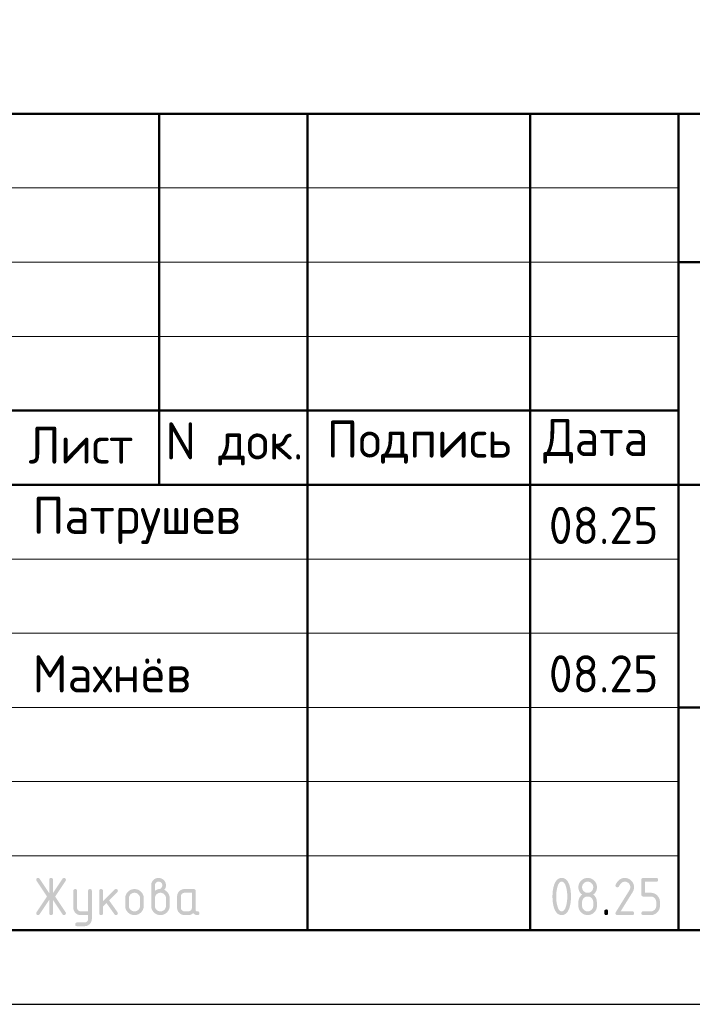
# Model space of a CAD drawing. Header units: millimetres. Extents: x 0 to 21000, y 0 to 29700.
# Tile 2 of 5: x 4060 to 8593, y 0 to 6634. Entities that reach past the tile are written whole.
import ezdxf

# ---------------------------------------------------------------- set-up
doc = ezdxf.new("R2010")
doc.units = ezdxf.units.MM
doc.layers.add('Standard', color=7, linetype='Continuous', lineweight=25)
doc.styles.add('ISOCPEUR', font='txt')

msp = doc.modelspace()

# ---------------------------------------------------------------- hatches: boundary and pattern name
at = {"layer": 'Standard', "linetype": 'Continuous', "lineweight": 25, "transparency": 33554687}
for points in [[(4258.5, 703.7), (4194, 606.8), (4193.1, 605.4), (4192, 604.4), (4190.9, 603.3), (4189.5, 602.7), (4188.2, 602), (4186.7, 601.6), (4185.1, 601.3), (4183.4, 601.3), (4181.8, 601.3), (4180.5, 601.5), (4179.1, 601.7), (4178, 602.1), (4176.8, 602.5), (4175.9, 603.1), (4174.9, 603.7), (4174.1, 604.5), (4173.4, 605.4), (4172.8, 606.4), (4172.2, 607.4), (4171.8, 608.6), (4171.4, 609.9), (4171.3, 611.3), (4171.1, 612.7), (4171.1, 614.3), (4171.1, 616), (4171.6, 617.6), (4172.1, 619.2), (4173.2, 620.8), (4243.4, 726.2), (4173.2, 831.6), (4172.1, 833.2), (4171.6, 834.9), (4171.1, 836.5), (4171.1, 838.2), (4171.1, 839.9), (4171.3, 841.3), (4171.5, 842.7), (4171.8, 843.9), (4172.2, 845.2), (4172.8, 846.2), (4173.4, 847.2), (4174.2, 848), (4175, 848.8), (4175.9, 849.4), (4176.9, 850.1), (4178.1, 850.5), (4179.3, 850.9), (4180.6, 851.1), (4182, 851.3), (4183.6, 851.3), (4185.2, 851.3), (4186.7, 850.9), (4188.2, 850.6), (4189.5, 849.9), (4190.8, 849.2), (4191.9, 848.1), (4193, 847), (4194, 845.6), (4258.5, 748.9), (4258.5, 838.8), (4258.5, 840.3), (4258.7, 841.7), (4258.9, 843.1), (4259.3, 844.3), (4259.7, 845.4), (4260.3, 846.4), (4260.9, 847.4), (4261.7, 848.2), (4262.5, 848.9), (4263.4, 849.5), (4264.4, 850.1), (4265.6, 850.5), (4266.8, 850.9), (4268.1, 851.1), (4269.5, 851.3), (4271.1, 851.3), (4272.6, 851.3), (4274, 851.1), (4275.4, 850.9), (4276.5, 850.5), (4277.7, 850.1), (4278.7, 849.5), (4279.7, 848.9), (4280.5, 848.2), (4281.2, 847.4), (4281.8, 846.4), (4282.4, 845.4), (4282.8, 844.3), (4283.2, 843.1), (4283.4, 841.7), (4283.6, 840.3), (4283.6, 838.8), (4283.6, 748.9), (4348.2, 845.6), (4349.1, 847), (4350.2, 848.1), (4351.4, 849.2), (4352.7, 849.9), (4354, 850.6), (4355.5, 850.9), (4357, 851.3), (4358.7, 851.3), (4360, 851.3), (4361.2, 851), (4362.4, 850.8), (4363.5, 850.3), (4364.6, 849.9), (4365.6, 849.2), (4366.6, 848.4), (4367.5, 847.5), (4368.4, 846.6), (4369, 845.5), (4369.7, 844.5), (4370.2, 843.4), (4370.6, 842.3), (4370.8, 841.1), (4371.1, 839.9), (4371.1, 838.6), (4371.1, 836.7), (4370.5, 835), (4370, 833.2), (4369, 831.6), (4298.7, 726.2), (4369, 620.8), (4370, 619.2), (4370.5, 617.5), (4371.1, 615.8), (4371.1, 614), (4371.1, 612.7), (4370.8, 611.5), (4370.6, 610.3), (4370.2, 609.2), (4369.7, 608.1), (4369.1, 607), (4368.4, 606), (4367.6, 605.1), (4366.7, 604.1), (4365.7, 603.4), (4364.7, 602.7), (4363.6, 602.2), (4362.6, 601.8), (4361.4, 601.5), (4360.2, 601.3), (4358.9, 601.3), (4357.1, 601.3), (4355.6, 601.6), (4354, 602), (4352.6, 602.7), (4351.3, 603.3), (4350.2, 604.4), (4349, 605.4), (4348.2, 606.8), (4283.6, 703.7), (4283.6, 613.8), (4283.6, 612.2), (4283.4, 610.8), (4283.2, 609.5), (4282.8, 608.3), (4282.4, 607.1), (4281.8, 606.2), (4281.2, 605.2), (4280.5, 604.4), (4279.7, 603.6), (4278.7, 603), (4277.7, 602.5), (4276.5, 602.1), (4275.4, 601.7), (4274, 601.5), (4272.6, 601.3), (4271.1, 601.3), (4269.5, 601.3), (4268.1, 601.5), (4266.8, 601.7), (4265.6, 602.1), (4264.4, 602.5), (4263.4, 603), (4262.5, 603.6), (4261.7, 604.4), (4260.9, 605.2), (4260.3, 606.2), (4259.7, 607.1), (4259.3, 608.3), (4258.9, 609.5), (4258.7, 610.8), (4258.5, 612.2), (4258.5, 613.8)], [(8137.2, 851.3), (8140.4, 851.3), (8143.5, 851), (8146.6, 850.7), (8149.7, 850.1), (8152.6, 849.6), (8155.5, 848.7), (8158.4, 847.9), (8161.2, 846.7), (8163.9, 845.6), (8166.6, 844.2), (8169.2, 842.7), (8171.8, 841), (8174.3, 839.3), (8176.7, 837.3), (8179.1, 835.3), (8181.4, 833), (8183.7, 830.7), (8185.7, 828.3), (8187.7, 825.9), (8189.4, 823.4), (8191.1, 820.9), (8192.5, 818.2), (8193.9, 815.6), (8195.1, 812.8), (8196.2, 810.1), (8197.1, 807.2), (8197.9, 804.3), (8198.5, 801.3), (8199.1, 798.3), (8199.4, 795.2), (8199.6, 792), (8199.6, 788.8), (8199.6, 784.4), (8198.9, 779.9), (8198.2, 775.4), (8196.8, 770.9), (8195.4, 766.4), (8193.2, 761.9), (8191.1, 757.4), (8188.3, 752.8), (8109.5, 626.3), (8187.1, 626.3), (8188.7, 626.3), (8190.1, 626.1), (8191.4, 625.9), (8192.6, 625.6), (8193.8, 625.2), (8194.8, 624.6), (8195.7, 624), (8196.5, 623.2), (8197.3, 622.4), (8197.9, 621.4), (8198.5, 620.5), (8198.9, 619.3), (8199.3, 618.1), (8199.5, 616.7), (8199.6, 615.4), (8199.6, 613.8), (8199.6, 612.2), (8199.5, 610.9), (8199.3, 609.5), (8198.9, 608.3), (8198.5, 607.2), (8197.9, 606.2), (8197.3, 605.2), (8196.5, 604.4), (8195.7, 603.6), (8194.8, 603), (8193.8, 602.5), (8192.6, 602.1), (8191.4, 601.7), (8190.1, 601.5), (8188.7, 601.3), (8187.1, 601.3), (8087.2, 601.3), (8085.6, 601.3), (8084.3, 601.5), (8082.9, 601.7), (8081.7, 602.1), (8080.5, 602.5), (8079.6, 603), (8078.6, 603.6), (8077.8, 604.4), (8077, 605.2), (8076.4, 606.2), (8075.8, 607.1), (8075.5, 608.3), (8075.1, 609.5), (8074.9, 610.9), (8074.7, 612.2), (8074.7, 613.8), (8074.7, 615.7), (8075.2, 617.5), (8075.7, 619.3), (8076.8, 621), (8168.4, 768.1), (8170, 770.6), (8171.1, 773.2), (8172.3, 775.7), (8173.1, 778.3), (8173.9, 780.9), (8174.3, 783.5), (8174.7, 786.1), (8174.7, 788.7), (8174.7, 792.6), (8174, 796.2), (8173.3, 799.8), (8171.9, 803.1), (8170.5, 806.4), (8168.5, 809.5), (8166.4, 812.5), (8163.7, 815.3), (8160.9, 818), (8157.9, 820.1), (8154.9, 822.1), (8151.6, 823.5), (8148.2, 824.9), (8144.6, 825.6), (8141, 826.2), (8137.2, 826.2), (8134.5, 826.2), (8131.9, 825.8), (8129.3, 825.3), (8126.8, 824.3), (8124.2, 823.3), (8121.7, 821.8), (8119.2, 820.3), (8116.8, 818.4), (8114.3, 816.4), (8111.9, 814), (8109.5, 811.5), (8107.2, 808.6), (8104.8, 805.6), (8102.5, 802.2), (8100.2, 798.7), (8098, 794.8), (8097.1, 793.3), (8096, 792.2), (8094.9, 791), (8093.6, 790.3), (8092.2, 789.5), (8090.6, 789.1), (8089, 788.8), (8087.2, 788.8), (8085.6, 788.8), (8084.3, 789), (8082.9, 789.1), (8081.7, 789.5), (8080.5, 789.9), (8079.6, 790.5), (8078.6, 791.1), (8077.8, 791.9), (8077, 792.7), (8076.4, 793.6), (8075.8, 794.6), (8075.5, 795.8), (8075.1, 797), (8074.9, 798.3), (8074.7, 799.7), (8074.7, 801.2), (8074.7, 802.7), (8075, 803.9), (8075.2, 805.2), (8075.8, 806.4), (8078.7, 812), (8081.9, 816.9), (8085, 821.8), (8088.4, 826), (8091.8, 830.2), (8095.4, 833.7), (8099, 837.2), (8102.8, 840.1), (8106.6, 842.9), (8110.7, 845), (8114.8, 847.1), (8119.1, 848.5), (8123.4, 849.9), (8127.9, 850.6), (8132.4, 851.3)], [(8249.6, 738.8), (8249.6, 838.8), (8249.6, 840.4), (8249.8, 841.7), (8250, 843.1), (8250.4, 844.3), (8250.8, 845.4), (8251.3, 846.4), (8251.9, 847.4), (8252.7, 848.2), (8253.5, 848.9), (8254.5, 849.5), (8255.4, 850.1), (8256.6, 850.5), (8257.8, 850.9), (8259.1, 851.1), (8260.5, 851.3), (8262.1, 851.3), (8349.3, 851.3), (8350.9, 851.3), (8352.2, 851.1), (8353.6, 850.9), (8354.8, 850.5), (8356, 850.1), (8356.9, 849.5), (8357.9, 848.9), (8358.7, 848.2), (8359.5, 847.4), (8360.1, 846.4), (8360.6, 845.4), (8361, 844.2), (8361.4, 843.1), (8361.6, 841.7), (8361.8, 840.3), (8361.8, 838.8), (8361.8, 837.2), (8361.6, 835.8), (8361.4, 834.5), (8361, 833.3), (8360.6, 832.1), (8360.1, 831.1), (8359.5, 830.2), (8358.7, 829.4), (8357.9, 828.6), (8356.9, 828), (8356, 827.4), (8354.8, 827), (8353.6, 826.6), (8352.2, 826.4), (8350.9, 826.2), (8349.3, 826.2), (8274.6, 826.2), (8274.6, 751.3), (8312, 751.3), (8315.3, 751.3), (8318.4, 751), (8321.5, 750.8), (8324.5, 750.2), (8327.5, 749.6), (8330.4, 748.7), (8333.2, 747.9), (8336, 746.7), (8338.8, 745.6), (8341.4, 744.2), (8344, 742.7), (8346.6, 741), (8349.1, 739.3), (8351.5, 737.3), (8353.9, 735.3), (8356.1, 733), (8358.4, 730.7), (8360.4, 728.2), (8362.4, 725.8), (8364.1, 723.3), (8365.8, 720.8), (8367.2, 718.1), (8368.7, 715.5), (8369.8, 712.7), (8370.9, 710), (8371.8, 707.1), (8372.7, 704.2), (8373.2, 701.2), (8373.8, 698.2), (8374.1, 695.1), (8374.4, 692), (8374.4, 688.8), (8374.4, 663.8), (8374.4, 660.6), (8374.1, 657.4), (8373.8, 654.3), (8373.2, 651.3), (8372.6, 648.3), (8371.8, 645.4), (8370.9, 642.5), (8369.8, 639.8), (8368.6, 637), (8367.2, 634.4), (8365.8, 631.7), (8364, 629.2), (8362.3, 626.7), (8360.3, 624.3), (8358.3, 621.9), (8356, 619.6), (8353.7, 617.3), (8351.3, 615.3), (8348.9, 613.3), (8346.4, 611.6), (8343.9, 609.9), (8341.2, 608.4), (8338.6, 607), (8335.8, 605.9), (8333.1, 604.7), (8330.2, 603.9), (8327.4, 603), (8324.4, 602.4), (8321.4, 601.9), (8318.3, 601.6), (8315.2, 601.3), (8312, 601.3), (8262.1, 601.3), (8260.5, 601.3), (8259.1, 601.5), (8257.8, 601.7), (8256.6, 602.1), (8255.4, 602.5), (8254.5, 603), (8253.5, 603.6), (8252.7, 604.4), (8251.9, 605.2), (8251.4, 606.2), (8250.8, 607.2), (8250.4, 608.3), (8250, 609.5), (8249.8, 610.9), (8249.6, 612.2), (8249.6, 613.8), (8249.6, 615.4), (8249.8, 616.7), (8250, 618.1), (8250.4, 619.3), (8250.8, 620.5), (8251.3, 621.4), (8251.9, 622.4), (8252.7, 623.2), (8253.5, 624), (8254.5, 624.6), (8255.4, 625.2), (8256.6, 625.6), (8257.8, 625.9), (8259.1, 626.1), (8260.5, 626.3), (8262.1, 626.3), (8311.9, 626.3), (8315.8, 626.3), (8319.5, 627), (8323.1, 627.7), (8326.4, 629.1), (8329.7, 630.4), (8332.7, 632.5), (8335.7, 634.5), (8338.5, 637.2), (8341.2, 639.9), (8343.2, 643), (8345.2, 646), (8346.6, 649.3), (8348, 652.6), (8348.6, 656.3), (8349.3, 659.9), (8349.3, 663.8), (8349.3, 688.8), (8349.3, 692.7), (8348.6, 696.3), (8348, 699.9), (8346.6, 703.2), (8345.2, 706.5), (8343.2, 709.5), (8341.1, 712.6), (8338.4, 715.3), (8335.6, 718), (8332.6, 720.1), (8329.6, 722.2), (8326.3, 723.5), (8323, 724.9), (8319.4, 725.6), (8315.8, 726.3), (8311.9, 726.3), (8262.1, 726.3), (8260.5, 726.3), (8259.1, 726.5), (8257.8, 726.7), (8256.6, 727.1), (8255.4, 727.5), (8254.5, 728), (8253.5, 728.6), (8252.7, 729.4), (8251.9, 730.2), (8251.3, 731.2), (8250.8, 732.1), (8250.4, 733.3), (8250, 734.5), (8249.8, 735.9), (8249.6, 737.2)], [(4520.8, 576), (4520.8, 601.3), (4471, 601.3), (4468.3, 601.3), (4465.8, 601.5), (4463.3, 601.7), (4460.9, 602.2), (4458.5, 602.6), (4456.2, 603.3), (4453.9, 604), (4451.6, 604.9), (4449.4, 605.8), (4447.3, 607), (4445.2, 608.1), (4443.2, 609.5), (4441.2, 610.8), (4439.3, 612.4), (4437.4, 614), (4435.6, 615.9), (4433.8, 617.7), (4432.2, 619.6), (4430.6, 621.5), (4429.2, 623.5), (4427.9, 625.6), (4426.8, 627.7), (4425.6, 629.8), (4424.7, 632), (4423.8, 634.2), (4423.1, 636.5), (4422.5, 638.8), (4422, 641.2), (4421.6, 643.6), (4421.3, 646.1), (4421.1, 648.6), (4421.1, 651.2), (4421.1, 763.7), (4421.1, 765.2), (4421.3, 766.6), (4421.5, 767.9), (4421.9, 769.1), (4422.3, 770.3), (4422.9, 771.3), (4423.5, 772.2), (4424.2, 773), (4425, 773.8), (4426, 774.4), (4427, 775), (4428.2, 775.4), (4429.3, 775.8), (4430.7, 775.9), (4432.1, 776.1), (4433.6, 776.1), (4435.2, 776.1), (4436.6, 775.9), (4437.9, 775.8), (4439.1, 775.4), (4440.3, 775), (4441.3, 774.4), (4442.2, 773.8), (4443, 773), (4443.8, 772.2), (4444.4, 771.3), (4445, 770.3), (4445.4, 769.1), (4445.8, 768), (4446, 766.6), (4446.1, 765.2), (4446.1, 763.7), (4446.1, 651.3), (4446.1, 648.8), (4446.6, 646.4), (4447.1, 644), (4448, 641.8), (4448.9, 639.6), (4450.3, 637.6), (4451.7, 635.6), (4453.5, 633.7), (4455.3, 631.9), (4457.4, 630.5), (4459.4, 629.1), (4461.6, 628.2), (4463.8, 627.3), (4466.1, 626.8), (4468.5, 626.3), (4471, 626.3), (4520.8, 626.3), (4520.8, 763.7), (4520.8, 765.2), (4521, 766.6), (4521.2, 768), (4521.6, 769.1), (4522, 770.3), (4522.6, 771.3), (4523.2, 772.2), (4524, 773), (4524.7, 773.8), (4525.7, 774.4), (4526.7, 775), (4527.9, 775.4), (4529, 775.8), (4530.4, 775.9), (4531.8, 776.1), (4533.3, 776.1), (4534.9, 776.1), (4536.3, 775.9), (4537.7, 775.8), (4538.8, 775.4), (4540, 775), (4541, 774.4), (4542, 773.8), (4542.7, 773), (4543.5, 772.2), (4544.1, 771.3), (4544.7, 770.3), (4545.1, 769.1), (4545.5, 768), (4545.7, 766.6), (4545.9, 765.2), (4545.9, 763.7), (4545.9, 576.3), (4545.9, 573.7), (4545.7, 571.2), (4545.4, 568.7), (4545, 566.3), (4544.5, 563.9), (4543.9, 561.6), (4543.2, 559.3), (4542.3, 557.1), (4541.4, 554.9), (4540.3, 552.8), (4539.2, 550.6), (4537.9, 548.6), (4536.5, 546.6), (4535, 544.7), (4533.4, 542.8), (4531.6, 540.9), (4529.8, 539.1), (4528, 537.5), (4526.1, 535.9), (4524.1, 534.6), (4522.1, 533.2), (4520, 532.1), (4517.9, 530.9), (4515.7, 530), (4513.5, 529.1), (4511.2, 528.4), (4509, 527.7), (4506.6, 527.3), (4504.2, 526.8), (4501.7, 526.6), (4499.2, 526.4), (4496.6, 526.4), (4446.1, 526.4), (4444.6, 526.4), (4443.2, 526.6), (4441.9, 526.8), (4440.7, 527.2), (4439.5, 527.6), (4438.5, 528.1), (4437.6, 528.7), (4436.8, 529.5), (4436, 530.3), (4435.4, 531.3), (4434.8, 532.3), (4434.4, 533.4), (4434.1, 534.6), (4433.9, 536), (4433.7, 537.3), (4433.7, 538.9), (4433.7, 540.1), (4433.9, 541.3), (4434.1, 542.5), (4434.6, 543.5), (4435.1, 544.6), (4435.8, 545.7), (4436.5, 546.7), (4437.4, 547.6), (4438.4, 548.6), (4439.4, 549.3), (4440.4, 550), (4441.5, 550.5), (4442.6, 550.9), (4443.8, 551.2), (4444.9, 551.4), (4446.1, 551.4), (4495.9, 551.4), (4498.6, 551.4), (4501, 551.9), (4503.4, 552.3), (4505.7, 553.2), (4507.9, 554), (4509.9, 555.4), (4511.9, 556.7), (4513.7, 558.4), (4515.5, 560.2), (4516.8, 562.1), (4518.1, 564.1), (4519, 566.3), (4519.9, 568.5), (4520.4, 570.9), (4520.8, 573.3)], [(4621, 694), (4699.6, 772.6), (4700.5, 773.4), (4701.5, 774.1), (4702.5, 774.8), (4703.6, 775.2), (4704.7, 775.7), (4705.9, 775.9), (4707.2, 776.1), (4708.5, 776.1), (4710, 776.1), (4711.4, 775.9), (4712.8, 775.8), (4714, 775.4), (4715.1, 775), (4716.1, 774.4), (4717.1, 773.8), (4717.9, 773), (4718.6, 772.2), (4719.2, 771.3), (4719.8, 770.3), (4720.2, 769.1), (4720.6, 767.9), (4720.8, 766.6), (4721, 765.2), (4721, 763.7), (4721, 762.4), (4720.7, 761.3), (4720.5, 760.1), (4720, 759), (4719.6, 757.9), (4718.9, 756.9), (4718.1, 755.9), (4717.2, 754.9), (4662.3, 700.1), (4718.5, 621), (4719.8, 619.3), (4720.4, 617.4), (4721, 615.6), (4721, 613.6), (4721, 612.1), (4720.8, 610.7), (4720.6, 609.4), (4720.2, 608.2), (4719.8, 607), (4719.2, 606.1), (4718.6, 605.1), (4717.9, 604.4), (4717.1, 603.6), (4716.1, 603), (4715.1, 602.4), (4714, 602.1), (4712.8, 601.7), (4711.4, 601.5), (4710, 601.3), (4708.5, 601.3), (4706.8, 601.3), (4705.4, 601.6), (4703.9, 601.9), (4702.6, 602.6), (4701.3, 603.3), (4700.1, 604.3), (4699, 605.3), (4698.1, 606.6), (4644.3, 682.1), (4621, 658.8), (4621, 613.8), (4621, 612.2), (4620.8, 610.9), (4620.6, 609.5), (4620.2, 608.3), (4619.8, 607.1), (4619.3, 606.2), (4618.7, 605.2), (4617.9, 604.4), (4617.1, 603.6), (4616.1, 603), (4615.1, 602.5), (4614, 602.1), (4612.8, 601.7), (4611.4, 601.5), (4610.1, 601.3), (4608.5, 601.3), (4606.9, 601.3), (4605.6, 601.5), (4604.2, 601.7), (4603, 602.1), (4601.8, 602.5), (4600.9, 603), (4599.9, 603.6), (4599.1, 604.4), (4598.3, 605.2), (4597.7, 606.2), (4597.1, 607.1), (4596.7, 608.3), (4596.4, 609.5), (4596.2, 610.8), (4596, 612.2), (4596, 613.8), (4596, 763.7), (4596, 765.2), (4596.2, 766.6), (4596.4, 767.9), (4596.7, 769.1), (4597.1, 770.3), (4597.7, 771.3), (4598.3, 772.2), (4599.1, 773), (4599.9, 773.8), (4600.9, 774.4), (4601.8, 775), (4603, 775.4), (4604.2, 775.8), (4605.6, 775.9), (4606.9, 776.1), (4608.5, 776.1), (4610.1, 776.1), (4611.4, 775.9), (4612.8, 775.8), (4614, 775.4), (4615.1, 775), (4616.1, 774.4), (4617.1, 773.8), (4617.9, 773), (4618.7, 772.2), (4619.3, 771.3), (4619.8, 770.3), (4620.2, 769.1), (4620.6, 767.9), (4620.8, 766.6), (4621, 765.2), (4621, 763.7)], [(7999.8, 626.3), (7999.8, 627.9), (8000, 629.3), (8000.2, 630.6), (8000.6, 631.8), (8001, 633), (8001.6, 634), (8002.2, 634.9), (8003, 635.7), (8003.7, 636.5), (8004.7, 637.1), (8005.7, 637.7), (8006.9, 638.1), (8008.1, 638.5), (8009.4, 638.7), (8010.8, 638.9), (8012.4, 638.9), (8013.9, 638.9), (8015.3, 638.7), (8016.7, 638.5), (8017.8, 638.1), (8019, 637.7), (8020, 637.1), (8021, 636.5), (8021.7, 635.7), (8022.5, 634.9), (8023.1, 634), (8023.7, 633), (8024.1, 631.8), (8024.5, 630.6), (8024.7, 629.3), (8024.9, 627.9), (8024.9, 626.3), (8024.9, 613.8), (8024.9, 612.2), (8024.7, 610.9), (8024.5, 609.5), (8024.1, 608.3), (8023.7, 607.2), (8023.1, 606.2), (8022.5, 605.2), (8021.7, 604.4), (8021, 603.6), (8020, 603), (8019, 602.5), (8017.8, 602.1), (8016.7, 601.7), (8015.3, 601.5), (8013.9, 601.3), (8012.4, 601.3), (8010.8, 601.3), (8009.4, 601.5), (8008.1, 601.7), (8006.9, 602.1), (8005.7, 602.5), (8004.7, 603), (8003.7, 603.6), (8003, 604.4), (8002.2, 605.2), (8001.6, 606.2), (8001, 607.2), (8000.6, 608.3), (8000.2, 609.5), (8000, 610.9), (7999.8, 612.2), (7999.8, 613.8)]]:
    msp.add_hatch(color=7, dxfattribs=at).paths.add_polyline_path(points, flags=16)
h = msp.add_hatch(color=7, dxfattribs=at)
h.paths.add_polyline_path([(4970.7, 763.7), (4974.7, 766.9), (4978.5, 769.2), (4982.3, 771.5), (4986, 773.1), (4989.6, 774.7), (4993.1, 775.5), (4996.6, 776.2), (4999.9, 776.2), (5001.8, 776.2), (5003.7, 776.8), (5005.6, 777.3), (5007.4, 778.4), (5009.2, 779.5), (5010.9, 781.1), (5012.6, 782.8), (5014.3, 784.9), (5015.9, 787), (5017.1, 789), (5018.3, 791), (5019.1, 793.1), (5019.9, 795.1), (5020.3, 797.1), (5020.7, 799.2), (5020.7, 801.2), (5020.7, 803.9), (5020.3, 806.3), (5019.8, 808.7), (5018.9, 811), (5018, 813.2), (5016.7, 815.2), (5015.3, 817.2), (5013.5, 819), (5011.7, 820.8), (5009.7, 822.2), (5007.7, 823.5), (5005.5, 824.4), (5003.3, 825.3), (5000.8, 825.8), (4998.4, 826.2), (4995.7, 826.2), (4993.1, 826.2), (4990.7, 825.8), (4988.3, 825.3), (4986.1, 824.4), (4983.9, 823.5), (4981.9, 822.1), (4979.8, 820.7), (4978, 818.9), (4976.2, 817.1), (4974.8, 815.1), (4973.5, 813.1), (4972.6, 810.9), (4971.6, 808.6), (4971.2, 806.2), (4970.7, 803.8), (4970.7, 801.2)])
h.paths.add_polyline_path([(5033, 771.2), (5037.3, 769.4), (5041.2, 767), (5045, 764.7), (5048.5, 761.8), (5051.9, 759), (5054.8, 755.6), (5057.8, 752.2), (5060.3, 748.3), (5062.9, 744.3), (5064.8, 740.2), (5066.7, 736.1), (5067.9, 731.8), (5069.2, 727.5), (5069.8, 723), (5070.5, 718.5), (5070.5, 713.8), (5070.5, 663.8), (5070.5, 660.5), (5070.2, 657.4), (5069.9, 654.2), (5069.3, 651.2), (5068.7, 648.2), (5067.9, 645.3), (5067, 642.4), (5065.9, 639.6), (5064.8, 636.9), (5063.3, 634.2), (5061.9, 631.6), (5060.2, 629.1), (5058.5, 626.5), (5056.5, 624.1), (5054.5, 621.7), (5052.2, 619.5), (5049.9, 617.2), (5047.5, 615.2), (5045.1, 613.2), (5042.6, 611.5), (5040.1, 609.8), (5037.5, 608.4), (5034.8, 607), (5032.1, 605.8), (5029.3, 604.7), (5026.4, 603.8), (5023.5, 603), (5020.5, 602.4), (5017.5, 601.9), (5014.4, 601.6), (5011.3, 601.3), (5008.1, 601.3), (5004.8, 601.3), (5001.7, 601.6), (4998.5, 601.9), (4995.5, 602.4), (4992.5, 603), (4989.6, 603.9), (4986.7, 604.7), (4984, 605.9), (4981.2, 607), (4978.6, 608.4), (4975.9, 609.9), (4973.4, 611.6), (4970.9, 613.3), (4968.5, 615.3), (4966.1, 617.3), (4963.8, 619.6), (4961.6, 621.9), (4959.6, 624.2), (4957.6, 626.7), (4955.9, 629.2), (4954.2, 631.7), (4952.8, 634.3), (4951.4, 637), (4950.2, 639.8), (4949.1, 642.5), (4948.2, 645.4), (4947.4, 648.3), (4946.8, 651.3), (4946.3, 654.3), (4946, 657.4), (4945.7, 660.5), (4945.7, 663.8), (4945.7, 801.3), (4945.7, 803.9), (4945.9, 806.4), (4946.1, 809), (4946.6, 811.4), (4947.1, 813.8), (4947.7, 816.1), (4948.4, 818.5), (4949.3, 820.7), (4950.2, 822.9), (4951.4, 825), (4952.5, 827.1), (4953.9, 829.1), (4955.2, 831.2), (4956.8, 833.1), (4958.4, 835), (4960.2, 836.8), (4962, 838.6), (4964, 840.2), (4965.9, 841.8), (4967.9, 843.1), (4969.9, 844.5), (4972, 845.6), (4974.1, 846.8), (4976.3, 847.7), (4978.5, 848.6), (4980.8, 849.2), (4983.2, 849.9), (4985.5, 850.4), (4988, 850.8), (4990.5, 851.1), (4993, 851.3), (4995.6, 851.3), (4998.2, 851.3), (5000.7, 851.1), (5003.2, 850.8), (5005.6, 850.4), (5008, 849.9), (5010.4, 849.2), (5012.7, 848.5), (5014.9, 847.6), (5017.1, 846.7), (5019.2, 845.6), (5021.3, 844.5), (5023.3, 843.1), (5025.3, 841.7), (5027.3, 840.1), (5029.2, 838.5), (5031, 836.7), (5032.8, 834.9), (5034.3, 833), (5035.9, 831), (5037.3, 829), (5038.6, 827), (5039.8, 824.9), (5040.9, 822.8), (5041.8, 820.6), (5042.7, 818.3), (5043.4, 816), (5044.1, 813.7), (5044.5, 811.3), (5045, 808.9), (5045.2, 806.4), (5045.4, 803.9), (5045.4, 801.3), (5045.4, 796.6), (5044.6, 792.3), (5043.9, 788.1), (5042.3, 784.3), (5040.8, 780.5), (5038.4, 777.2), (5036.1, 774)], flags=16)
h.paths.add_polyline_path([(5045.4, 663.8), (5045.4, 713.8), (5045.4, 717.7), (5044.7, 721.3), (5044.1, 724.9), (5042.7, 728.2), (5041.3, 731.5), (5039.3, 734.5), (5037.3, 737.6), (5034.6, 740.3), (5031.9, 743.1), (5028.9, 745.1), (5025.8, 747.2), (5022.5, 748.5), (5019.2, 749.9), (5015.6, 750.6), (5012, 751.3), (5008.1, 751.3), (5004.2, 751.3), (5000.5, 750.6), (4996.9, 749.9), (4993.6, 748.5), (4990.3, 747.2), (4987.3, 745.1), (4984.3, 743.1), (4981.6, 740.3), (4978.9, 737.6), (4976.8, 734.5), (4974.8, 731.5), (4973.4, 728.2), (4972.1, 724.9), (4971.4, 721.3), (4970.7, 717.7), (4970.7, 713.8), (4970.7, 663.8), (4970.7, 659.9), (4971.4, 656.3), (4972.1, 652.6), (4973.4, 649.3), (4974.8, 646), (4976.8, 643), (4978.9, 639.9), (4981.6, 637.2), (4984.3, 634.5), (4987.3, 632.5), (4990.3, 630.4), (4993.6, 629.1), (4996.9, 627.7), (5000.5, 627), (5004.2, 626.3), (5008.1, 626.3), (5012, 626.3), (5015.6, 627), (5019.2, 627.7), (5022.5, 629.1), (5025.8, 630.4), (5028.9, 632.5), (5031.9, 634.6), (5034.6, 637.3), (5037.3, 640.1), (5039.3, 643.1), (5041.3, 646.1), (5042.7, 649.4), (5044.1, 652.7), (5044.7, 656.3), (5045.4, 659.9)])
h = msp.add_hatch(color=7, dxfattribs=at)
h.paths.add_polyline_path([(7749.8, 726.3), (7749.8, 734), (7749.4, 741.6), (7749, 749.1), (7748.2, 756.4), (7747.4, 763.7), (7746.1, 770.8), (7744.9, 777.9), (7743.2, 784.8), (7742, 790), (7740.6, 794.5), (7739.1, 799), (7737.6, 802.9), (7736, 806.8), (7734.2, 810), (7732.5, 813.3), (7730.5, 815.9), (7728.6, 818.5), (7726.5, 820.4), (7724.4, 822.4), (7722.2, 823.6), (7719.9, 824.9), (7717.5, 825.6), (7715.1, 826.2), (7712.5, 826.2), (7709.9, 826.2), (7707.5, 825.6), (7705.1, 824.9), (7702.9, 823.6), (7700.6, 822.3), (7698.6, 820.4), (7696.5, 818.4), (7694.6, 815.8), (7692.7, 813.2), (7690.9, 810), (7689.2, 806.7), (7687.6, 802.8), (7686, 798.9), (7684.6, 794.4), (7683.2, 789.8), (7681.9, 784.6), (7680.2, 777.6), (7679, 770.4), (7677.7, 763.3), (7676.8, 756), (7676, 748.7), (7675.6, 741.3), (7675.1, 733.9), (7675.1, 726.3), (7675.1, 718.6), (7675.6, 711.1), (7676, 703.5), (7676.8, 696.2), (7677.6, 688.9), (7678.9, 681.8), (7680.1, 674.7), (7681.8, 667.8), (7683, 662.6), (7684.4, 658.1), (7685.8, 653.5), (7687.4, 649.7), (7689, 645.8), (7690.8, 642.5), (7692.5, 639.3), (7694.4, 636.7), (7696.4, 634.1), (7698.4, 632.2), (7700.5, 630.2), (7702.8, 628.9), (7705, 627.6), (7707.5, 627), (7709.9, 626.3), (7712.5, 626.3), (7715.1, 626.3), (7717.5, 627), (7719.9, 627.6), (7722.2, 628.9), (7724.4, 630.2), (7726.5, 632.2), (7728.6, 634.1), (7730.5, 636.7), (7732.5, 639.3), (7734.2, 642.5), (7736, 645.8), (7737.6, 649.7), (7739.1, 653.5), (7740.6, 658.1), (7742, 662.6), (7743.2, 667.8), (7744.9, 674.7), (7746.1, 681.8), (7747.4, 688.9), (7748.2, 696.2), (7749, 703.5), (7749.4, 711.1), (7749.8, 718.6)])
h.paths.add_polyline_path([(7774.9, 726.3), (7774.9, 720.7), (7774.7, 715.3), (7774.5, 709.9), (7774.2, 704.7), (7773.8, 699.5), (7773.3, 694.5), (7772.8, 689.4), (7772.1, 684.6), (7771.4, 679.8), (7770.6, 675.1), (7769.7, 670.5), (7768.7, 666.1), (7767.7, 661.6), (7766.5, 657.3), (7765.3, 653.1), (7763.9, 649), (7761.9, 643), (7759.6, 637.8), (7757.3, 632.6), (7754.7, 628.1), (7752.1, 623.7), (7749.1, 619.9), (7746.2, 616.2), (7743, 613.2), (7739.8, 610.2), (7736.3, 608), (7732.8, 605.8), (7729, 604.3), (7725.1, 602.8), (7721, 602), (7716.9, 601.3), (7712.5, 601.3), (7708.1, 601.3), (7704, 602), (7699.8, 602.8), (7696, 604.3), (7692.2, 605.7), (7688.7, 608), (7685.2, 610.2), (7682, 613.2), (7678.7, 616.1), (7675.8, 619.8), (7672.9, 623.6), (7670.3, 628), (7667.7, 632.5), (7665.4, 637.7), (7663.1, 642.9), (7661.1, 648.8), (7659.7, 652.9), (7658.5, 657.2), (7657.3, 661.4), (7656.3, 665.9), (7655.2, 670.3), (7654.4, 675), (7653.5, 679.6), (7652.8, 684.5), (7652.2, 689.3), (7651.6, 694.4), (7651.1, 699.4), (7650.8, 704.6), (7650.5, 709.8), (7650.3, 715.3), (7650.1, 720.7), (7650.1, 726.3), (7650.1, 731.9), (7650.3, 737.3), (7650.5, 742.7), (7650.8, 748), (7651.1, 753.2), (7651.6, 758.2), (7652.2, 763.3), (7652.8, 768.1), (7653.5, 772.9), (7654.4, 777.6), (7655.2, 782.2), (7656.3, 786.7), (7657.3, 791.1), (7658.5, 795.4), (7659.7, 799.7), (7661.1, 803.7), (7663.1, 809.7), (7665.4, 814.9), (7667.7, 820.1), (7670.3, 824.5), (7672.9, 829), (7675.8, 832.7), (7678.7, 836.4), (7682, 839.4), (7685.2, 842.4), (7688.7, 844.6), (7692.2, 846.8), (7696, 848.3), (7699.8, 849.8), (7704, 850.5), (7708.1, 851.3), (7712.5, 851.3), (7716.9, 851.3), (7721, 850.5), (7725.1, 849.8), (7729, 848.3), (7732.8, 846.8), (7736.3, 844.6), (7739.8, 842.3), (7743, 839.4), (7746.2, 836.4), (7749.1, 832.6), (7752.1, 828.9), (7754.7, 824.4), (7757.3, 820), (7759.6, 814.7), (7761.9, 809.5), (7763.9, 803.6), (7765.3, 799.5), (7766.5, 795.2), (7767.7, 791), (7768.7, 786.5), (7769.7, 782.1), (7770.6, 777.4), (7771.4, 772.8), (7772.1, 768), (7772.8, 763.1), (7773.3, 758.1), (7773.8, 753.1), (7774.2, 747.9), (7774.5, 742.7), (7774.7, 737.3), (7774.9, 731.9)], flags=16)
h = msp.add_hatch(color=7, dxfattribs=at)
h.paths.add_polyline_path([(7887.4, 626.3), (7891.3, 626.3), (7894.9, 627), (7898.5, 627.7), (7901.8, 629.1), (7905.1, 630.4), (7908.1, 632.5), (7911.1, 634.5), (7913.8, 637.2), (7916.6, 639.9), (7918.6, 643), (7920.6, 646), (7922, 649.3), (7923.3, 652.6), (7924, 656.3), (7924.7, 659.9), (7924.7, 663.8), (7924.7, 688.8), (7924.7, 692.7), (7924, 696.3), (7923.3, 699.9), (7922, 703.2), (7920.6, 706.5), (7918.5, 709.5), (7916.5, 712.6), (7913.8, 715.3), (7911, 718.1), (7908, 720.1), (7905, 722.2), (7901.7, 723.6), (7898.4, 724.9), (7894.8, 725.6), (7891.2, 726.3), (7887.4, 726.3), (7883.4, 726.3), (7879.8, 725.6), (7876.2, 724.9), (7872.9, 723.6), (7869.6, 722.2), (7866.6, 720.2), (7863.6, 718.1), (7860.9, 715.4), (7858.1, 712.7), (7856.1, 709.7), (7854.1, 706.6), (7852.7, 703.3), (7851.4, 700), (7850.7, 696.4), (7850, 692.7), (7850, 688.8), (7850, 663.8), (7850, 659.9), (7850.7, 656.3), (7851.4, 652.6), (7852.7, 649.3), (7854.1, 646), (7856.1, 643), (7858.1, 639.9), (7860.9, 637.2), (7863.6, 634.5), (7866.6, 632.5), (7869.6, 630.4), (7872.9, 629.1), (7876.2, 627.7), (7879.8, 627), (7883.4, 626.3)])
h.paths.add_polyline_path([(7887.4, 601.3), (7884.1, 601.3), (7881, 601.6), (7877.9, 601.9), (7874.9, 602.4), (7871.9, 603), (7869, 603.9), (7866.1, 604.7), (7863.4, 605.9), (7860.6, 607), (7858, 608.4), (7855.3, 609.9), (7852.8, 611.6), (7850.3, 613.3), (7847.9, 615.3), (7845.5, 617.3), (7843.2, 619.6), (7840.9, 621.9), (7838.9, 624.2), (7836.9, 626.7), (7835.2, 629.2), (7833.5, 631.7), (7832.1, 634.3), (7830.7, 637), (7829.5, 639.8), (7828.4, 642.5), (7827.5, 645.4), (7826.7, 648.3), (7826.1, 651.3), (7825.5, 654.3), (7825.3, 657.4), (7825, 660.5), (7825, 663.8), (7825, 688.8), (7825, 692.7), (7825.4, 696.4), (7825.8, 700.1), (7826.5, 703.6), (7827.3, 707.1), (7828.5, 710.4), (7829.7, 713.7), (7831.2, 716.8), (7832.8, 719.9), (7834.8, 722.9), (7836.7, 725.8), (7839.1, 728.6), (7841.4, 731.3), (7844.1, 733.9), (7846.9, 736.4), (7850, 738.8), (7846.9, 741.1), (7844.1, 743.7), (7841.4, 746.3), (7839.1, 749), (7836.7, 751.8), (7834.8, 754.7), (7832.8, 757.6), (7831.2, 760.8), (7829.7, 763.9), (7828.5, 767.2), (7827.3, 770.5), (7826.5, 774), (7825.8, 777.5), (7825.4, 781.2), (7825, 784.9), (7825, 788.8), (7825, 792), (7825.3, 795.1), (7825.5, 798.3), (7826.1, 801.3), (7826.7, 804.3), (7827.5, 807.2), (7828.4, 810.1), (7829.5, 812.8), (7830.7, 815.6), (7832.1, 818.2), (7833.5, 820.9), (7835.2, 823.4), (7836.9, 825.9), (7838.9, 828.3), (7840.9, 830.7), (7843.2, 833), (7845.5, 835.3), (7847.9, 837.3), (7850.3, 839.3), (7852.8, 841), (7855.3, 842.7), (7858, 844.1), (7860.6, 845.6), (7863.4, 846.7), (7866.1, 847.9), (7869, 848.7), (7871.9, 849.6), (7874.9, 850.1), (7877.9, 850.7), (7881, 851), (7884.1, 851.3), (7887.4, 851.3), (7890.6, 851.3), (7893.7, 851), (7896.8, 850.7), (7899.8, 850.1), (7902.8, 849.6), (7905.7, 848.7), (7908.6, 847.9), (7911.3, 846.7), (7914.1, 845.6), (7916.7, 844.1), (7919.4, 842.7), (7921.9, 841), (7924.4, 839.3), (7926.8, 837.3), (7929.2, 835.3), (7931.5, 833), (7933.8, 830.7), (7935.8, 828.3), (7937.8, 825.9), (7939.5, 823.4), (7941.2, 820.9), (7942.6, 818.2), (7944, 815.6), (7945.2, 812.8), (7946.3, 810.1), (7947.2, 807.2), (7948, 804.3), (7948.6, 801.3), (7949.2, 798.3), (7949.5, 795.1), (7949.7, 792), (7949.7, 788.8), (7949.7, 784.9), (7949.3, 781.2), (7949, 777.5), (7948.2, 774), (7947.4, 770.5), (7946.2, 767.2), (7945, 763.9), (7943.5, 760.8), (7941.9, 757.6), (7940, 754.7), (7938, 751.8), (7935.6, 749), (7933.3, 746.3), (7930.6, 743.7), (7927.8, 741.1), (7924.7, 738.8), (7929.2, 735.4), (7932.9, 731.6), (7936.5, 727.8), (7939.4, 723.6), (7942.2, 719.4), (7944.2, 714.8), (7946.2, 710.2), (7947.4, 705.3), (7947.7, 704), (7948, 702.4), (7948.2, 700.8), (7948.4, 698.9), (7948.6, 697), (7948.8, 694.7), (7949, 692.5), (7949.2, 689.9), (7949.3, 687.3), (7949.4, 684.4), (7949.5, 681.4), (7949.6, 678.2), (7949.7, 674.9), (7949.7, 671.3), (7949.7, 667.7), (7949.7, 663.8), (7949.7, 660.5), (7949.5, 657.4), (7949.2, 654.3), (7948.6, 651.3), (7948, 648.3), (7947.2, 645.4), (7946.3, 642.5), (7945.2, 639.8), (7944, 637), (7942.6, 634.3), (7941.2, 631.7), (7939.5, 629.2), (7937.8, 626.7), (7935.8, 624.2), (7933.8, 621.9), (7931.5, 619.6), (7929.2, 617.3), (7926.8, 615.3), (7924.4, 613.3), (7921.9, 611.6), (7919.4, 609.9), (7916.7, 608.4), (7914.1, 607), (7911.3, 605.9), (7908.6, 604.7), (7905.7, 603.9), (7902.8, 603), (7899.8, 602.4), (7896.8, 601.9), (7893.7, 601.6), (7890.6, 601.3)], flags=16)
h.paths.add_polyline_path([(7887.4, 751.2), (7891.3, 751.2), (7894.9, 751.9), (7898.5, 752.6), (7901.8, 754), (7905.1, 755.3), (7908.1, 757.4), (7911.1, 759.4), (7913.8, 762.1), (7916.6, 764.8), (7918.6, 767.9), (7920.6, 770.9), (7922, 774.2), (7923.3, 777.5), (7924, 781.2), (7924.7, 784.8), (7924.7, 788.7), (7924.7, 792.6), (7924, 796.2), (7923.3, 799.8), (7922, 803.1), (7920.6, 806.4), (7918.5, 809.5), (7916.5, 812.5), (7913.8, 815.2), (7911, 818), (7908, 820), (7905, 822.1), (7901.7, 823.5), (7898.4, 824.8), (7894.8, 825.5), (7891.2, 826.2), (7887.4, 826.2), (7883.4, 826.2), (7879.8, 825.5), (7876.2, 824.9), (7872.9, 823.5), (7869.6, 822.1), (7866.6, 820.1), (7863.6, 818), (7860.9, 815.3), (7858.1, 812.6), (7856.1, 809.6), (7854.1, 806.6), (7852.7, 803.2), (7851.4, 799.9), (7850.7, 796.3), (7850, 792.7), (7850, 788.7), (7850, 784.8), (7850.7, 781.2), (7851.4, 777.5), (7852.7, 774.2), (7854.1, 770.9), (7856.1, 767.9), (7858.1, 764.8), (7860.9, 762.1), (7863.6, 759.4), (7866.6, 757.4), (7869.6, 755.3), (7872.9, 754), (7876.2, 752.6), (7879.8, 751.9), (7883.4, 751.2)])
h = msp.add_hatch(color=7, dxfattribs=at)
h.paths.add_polyline_path([(4770.8, 663.7), (4770.8, 713.7), (4770.8, 716.9), (4771.1, 720.1), (4771.4, 723.2), (4772, 726.2), (4772.5, 729.2), (4773.4, 732.1), (4774.2, 734.9), (4775.4, 737.7), (4776.5, 740.5), (4778, 743.1), (4779.4, 745.8), (4781.1, 748.3), (4782.8, 750.8), (4784.8, 753.2), (4786.8, 755.6), (4789.1, 757.9), (4791.4, 760.2), (4793.8, 762.2), (4796.2, 764.2), (4798.7, 765.9), (4801.2, 767.6), (4803.8, 769), (4806.5, 770.4), (4809.2, 771.6), (4812, 772.7), (4814.9, 773.6), (4817.7, 774.4), (4820.7, 775), (4823.7, 775.6), (4826.9, 775.9), (4830, 776.1), (4833.2, 776.1), (4836.5, 776.1), (4839.7, 775.9), (4842.8, 775.6), (4845.8, 775), (4848.9, 774.5), (4851.8, 773.6), (4854.7, 772.8), (4857.4, 771.6), (4860.2, 770.5), (4862.8, 769.1), (4865.5, 767.7), (4868, 766), (4870.5, 764.3), (4872.9, 762.3), (4875.3, 760.3), (4877.5, 758.1), (4879.8, 755.8), (4881.8, 753.4), (4883.7, 751), (4885.4, 748.5), (4887.1, 746), (4888.5, 743.4), (4890, 740.7), (4891.1, 737.9), (4892.2, 735.2), (4893.1, 732.3), (4893.9, 729.4), (4894.5, 726.3), (4895, 723.3), (4895.3, 720.1), (4895.6, 717), (4895.6, 713.7), (4895.6, 663.7), (4895.6, 660.5), (4895.3, 657.4), (4895, 654.2), (4894.5, 651.2), (4893.9, 648.2), (4893, 645.4), (4892.2, 642.5), (4891, 639.7), (4889.9, 637), (4888.5, 634.3), (4887, 631.7), (4885.3, 629.2), (4883.6, 626.6), (4881.6, 624.2), (4879.6, 621.8), (4877.3, 619.5), (4875.1, 617.3), (4872.7, 615.3), (4870.3, 613.3), (4867.7, 611.6), (4865.2, 609.8), (4862.6, 608.4), (4860, 607), (4857.2, 605.9), (4854.4, 604.7), (4851.6, 603.9), (4848.7, 603), (4845.7, 602.4), (4842.7, 601.9), (4839.6, 601.6), (4836.5, 601.3), (4833.2, 601.3), (4830, 601.3), (4826.9, 601.6), (4823.7, 601.9), (4820.7, 602.4), (4817.7, 603), (4814.9, 603.9), (4812, 604.7), (4809.2, 605.9), (4806.5, 607), (4803.8, 608.4), (4801.2, 609.8), (4798.7, 611.6), (4796.2, 613.3), (4793.8, 615.3), (4791.4, 617.3), (4789.1, 619.5), (4786.8, 621.8), (4784.8, 624.2), (4782.8, 626.6), (4781.1, 629.2), (4779.4, 631.7), (4778, 634.3), (4776.5, 637), (4775.4, 639.7), (4774.2, 642.5), (4773.4, 645.4), (4772.5, 648.2), (4772, 651.2), (4771.4, 654.2), (4771.1, 657.4), (4770.8, 660.5)], flags=16)
h.paths.add_polyline_path([(4870.6, 663.8), (4870.6, 713.8), (4870.6, 717.7), (4869.9, 721.3), (4869.2, 724.9), (4867.8, 728.2), (4866.4, 731.5), (4864.4, 734.5), (4862.4, 737.6), (4859.6, 740.3), (4856.9, 743.1), (4853.9, 745.1), (4850.8, 747.2), (4847.5, 748.5), (4844.2, 749.9), (4840.7, 750.6), (4837.1, 751.3), (4833.2, 751.3), (4829.3, 751.3), (4825.8, 750.6), (4822.2, 749.9), (4818.9, 748.5), (4815.6, 747.2), (4812.6, 745.1), (4809.5, 743.1), (4806.8, 740.3), (4804.1, 737.6), (4802, 734.5), (4800, 731.5), (4798.6, 728.2), (4797.2, 724.9), (4796.6, 721.3), (4795.9, 717.7), (4795.9, 713.8), (4795.9, 663.8), (4795.9, 659.9), (4796.6, 656.3), (4797.2, 652.6), (4798.6, 649.3), (4799.9, 646), (4802, 643), (4804, 639.9), (4806.7, 637.2), (4809.4, 634.5), (4812.4, 632.5), (4815.5, 630.4), (4818.8, 629.1), (4822.1, 627.7), (4825.7, 627), (4829.3, 626.3), (4833.2, 626.3), (4837.1, 626.3), (4840.7, 627), (4844.2, 627.7), (4847.5, 629.1), (4850.8, 630.4), (4853.9, 632.5), (4856.9, 634.6), (4859.6, 637.3), (4862.4, 640.1), (4864.4, 643.1), (4866.4, 646.1), (4867.8, 649.4), (4869.2, 652.7), (4869.9, 656.3), (4870.6, 659.9)])
h = msp.add_hatch(color=7, dxfattribs=at)
h.paths.add_polyline_path([(5220.3, 751.1), (5170.5, 751.1), (5167.9, 751.1), (5165.5, 750.6), (5163.1, 750.2), (5160.9, 749.3), (5158.7, 748.4), (5156.7, 747), (5154.7, 745.6), (5152.9, 743.8), (5151, 742), (5149.7, 740), (5148.3, 738), (5147.4, 735.8), (5146.5, 733.6), (5146.1, 731.1), (5145.6, 728.7), (5145.6, 726.1), (5145.6, 651.3), (5145.6, 648.7), (5146.1, 646.4), (5146.5, 644), (5147.4, 641.8), (5148.4, 639.6), (5149.7, 637.6), (5151.1, 635.5), (5153, 633.7), (5154.8, 631.9), (5156.8, 630.5), (5158.8, 629.1), (5161, 628.2), (5163.2, 627.3), (5165.6, 626.8), (5167.9, 626.3), (5170.5, 626.3), (5195.4, 626.3), (5198, 626.3), (5200.4, 626.8), (5202.8, 627.2), (5205, 628.2), (5207.2, 629.1), (5209.2, 630.4), (5211.2, 631.8), (5213, 633.6), (5214.8, 635.4), (5216.2, 637.4), (5217.6, 639.5), (5218.5, 641.7), (5219.4, 643.9), (5219.8, 646.3), (5220.3, 648.7), (5220.3, 651.3)])
h.paths.add_polyline_path([(5270.3, 613.8), (5270.3, 612.2), (5270.1, 610.8), (5269.9, 609.5), (5269.5, 608.3), (5269.1, 607.1), (5268.5, 606.2), (5268, 605.2), (5267.2, 604.4), (5266.4, 603.6), (5265.4, 603), (5264.5, 602.5), (5263.3, 602.1), (5262.1, 601.7), (5260.7, 601.5), (5259.4, 601.3), (5257.8, 601.3), (5253.5, 601.3), (5249.5, 602.1), (5245.5, 602.9), (5242, 604.6), (5238.4, 606.2), (5235.2, 608.7), (5232, 611.2), (5229.2, 614.5), (5225.8, 611.2), (5222, 608.7), (5218.1, 606.2), (5213.9, 604.6), (5209.7, 602.9), (5205, 602.1), (5200.4, 601.3), (5195.4, 601.3), (5170.5, 601.3), (5167.8, 601.3), (5165.3, 601.5), (5162.8, 601.7), (5160.4, 602.2), (5158, 602.6), (5155.6, 603.3), (5153.3, 604), (5151.1, 604.9), (5148.9, 605.8), (5146.8, 606.9), (5144.7, 608.1), (5142.7, 609.4), (5140.6, 610.8), (5138.7, 612.4), (5136.8, 614), (5135, 615.8), (5133.2, 617.6), (5131.6, 619.5), (5130, 621.4), (5128.7, 623.4), (5127.3, 625.4), (5126.2, 627.5), (5125.1, 629.7), (5124.2, 631.9), (5123.3, 634.1), (5122.6, 636.4), (5121.9, 638.7), (5121.5, 641.1), (5121, 643.6), (5120.8, 646.1), (5120.6, 648.6), (5120.6, 651.2), (5120.6, 726.2), (5120.6, 728.8), (5120.8, 731.3), (5121, 733.9), (5121.5, 736.3), (5121.9, 738.7), (5122.6, 741), (5123.3, 743.3), (5124.2, 745.6), (5125.1, 747.8), (5126.2, 749.9), (5127.3, 752), (5128.7, 754), (5130, 756), (5131.6, 757.9), (5133.2, 759.9), (5135, 761.7), (5136.8, 763.5), (5138.7, 765.1), (5140.6, 766.7), (5142.7, 768), (5144.7, 769.4), (5146.8, 770.5), (5148.9, 771.6), (5151.1, 772.5), (5153.3, 773.4), (5155.6, 774.1), (5158, 774.8), (5160.4, 775.2), (5162.8, 775.7), (5165.3, 775.9), (5167.8, 776.1), (5170.5, 776.1), (5232.8, 776.1), (5234.4, 776.1), (5235.8, 775.9), (5237.1, 775.8), (5238.3, 775.4), (5239.5, 775), (5240.4, 774.4), (5241.4, 773.8), (5242.2, 773), (5243, 772.2), (5243.6, 771.3), (5244.2, 770.3), (5244.5, 769.1), (5244.9, 767.9), (5245.1, 766.6), (5245.3, 765.2), (5245.3, 763.7), (5245.3, 638.8), (5245.3, 637.2), (5245.5, 635.8), (5245.7, 634.5), (5246.1, 633.3), (5246.5, 632.1), (5247.1, 631.1), (5247.7, 630.2), (5248.4, 629.4), (5249.2, 628.6), (5250.2, 628), (5251.2, 627.4), (5252.3, 627), (5253.5, 626.7), (5254.9, 626.5), (5256.2, 626.3), (5257.8, 626.3), (5259.4, 626.3), (5260.7, 626.1), (5262.1, 625.9), (5263.3, 625.5), (5264.5, 625.1), (5265.4, 624.5), (5266.4, 623.9), (5267.2, 623.1), (5268, 622.4), (5268.5, 621.4), (5269.1, 620.4), (5269.5, 619.2), (5269.9, 618.1), (5270.1, 616.7), (5270.3, 615.3)], flags=16)

# ---------------------------------------------------------------- linework, layer by layer
at = {"layer": 'Standard', "color": 7, "linetype": 'Continuous', "lineweight": 50, "transparency": 33554687}
for p, q in [((2000, 6000), (20500, 6000)), ((5000, 3500), (5000, 6000)), ((6000, 500), (6000, 6000)), ((7500, 500), (7500, 6000)), ((8500, 500), (8500, 6000)), ((8500, 5000), (20500, 5000)), ((2000, 4000), (8500, 4000)), ((2000, 4000), (8500, 4000)), ((2000, 3500), (8500, 3500)), ((2000, 3500), (8500, 3500)), ((8500, 3500), (20500, 3500)), ((8500, 2000), (20500, 2000))]:
    msp.add_line(p, q, dxfattribs=at)
at = {"layer": 'Standard', "color": 7, "linetype": 'Continuous', "lineweight": 13, "transparency": 33554687}
for p, q in [((2000, 5500), (8500, 5500)), ((2000, 5000), (8500, 5000)), ((2000, 4500), (8500, 4500)), ((2000, 3000), (8500, 3000)), ((2000, 2500), (8500, 2500)), ((2000, 2500), (8500, 2500)), ((2000, 2000), (8500, 2000)), ((2000, 2000), (8500, 2000)), ((2000, 1500), (8500, 1500)), ((2000, 1000), (8500, 1000))]:
    msp.add_line(p, q, dxfattribs=at)
at = {"layer": 'Standard', "color": 7, "linetype": 'Continuous', "lineweight": 25, "transparency": 33554687}
msp.add_line((2000, 500), (20500, 500), dxfattribs=at)
msp.add_line((2000, 500), (20500, 500), dxfattribs=at)
msp.add_line((2000, 500), (20500, 500), dxfattribs=at)
msp.add_lwpolyline([(0, 0), (21000, 0), (21000, 29700), (0, 29700), (0, 0)], close=True, dxfattribs=at)
at = {"layer": 'Standard', "color": 7, "linetype": 'Continuous', "lineweight": 50, "transparency": 33554687}
msp.add_lwpolyline([(2000, 29200), (20500, 29200), (20500, 500), (2000, 500), (2000, 29200)], close=True, dxfattribs=at)
at = {"layer": 'Standard', "color": 7, "linetype": 'Continuous', "lineweight": 13, "transparency": 33554687}
msp.add_lwpolyline([(20500, 500), (2000, 500), (2000, 6000), (20500, 6000), (20500, 500)], dxfattribs=at)
at = {"layer": 'Standard', "color": 7, "linetype": 'Continuous', "lineweight": 25, "transparency": 33554687}
msp.add_lwpolyline([(20500, 6000), (2000, 6000), (2000, 500), (20500, 500), (20500, 6000)], dxfattribs=at)

# ---------------------------------------------------------------- texts
at = {"layer": 'Standard', "color": 7, "linetype": 'Continuous', "lineweight": 25, "transparency": 33554687, "char_height": 250, "attachment_point": 7, "style": 'ISOCPEUR'}
for s, insert, width in [('\\W0.94;Лист', (4119.1, 3642.8), 866.912), ('\\W0.95;N док.', (5042.5, 3630.6), 1068.125), ('\\W0.96;Подпись', (6129.4, 3642.8), 1344.28), ('\\W0.94;Дата', (7587.7, 3642.8), 967.736), ('\\W0.97;Патрушев', (4146.1, 3101.3), 1670.186), ('\\W0.94;08.25', (7625.1, 3101.3), 891.672), ('\\W0.96;Махнёв', (4146.1, 2101.3), 1243.904), ('\\W0.94;08.25', (7625.1, 2101.3), 891.672)]:
    msp.add_mtext(s, dxfattribs=dict(at, insert=insert, width=width))

doc.saveas('drawing.dxf')
